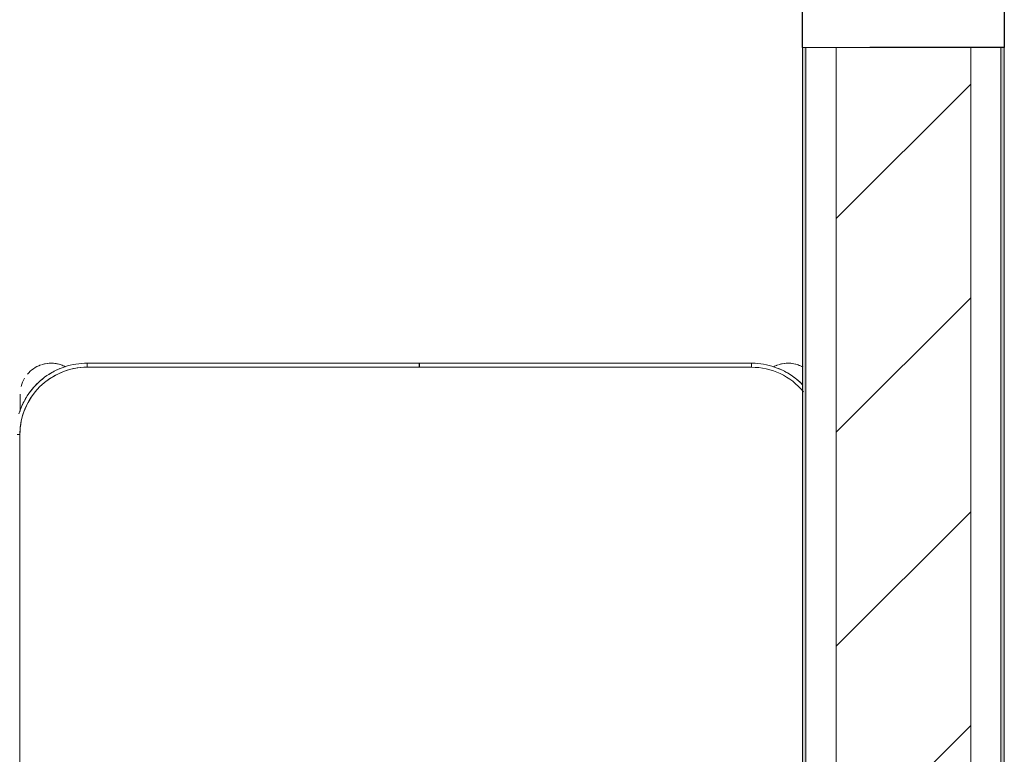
# Model space of a CAD drawing. Header units: metres. Extents: x 2.9 to 42.3, y -72.9 to -49.3.
# Tile 83 of 256: x 9.058 to 9.791, y -62.966 to -62.42. Entities that reach past the tile are written whole.
import ezdxf

# ---------------------------------------------------------------- set-up
doc = ezdxf.new("R2010")
doc.units = ezdxf.units.M
doc.linetypes.add('Traço', pattern=[0.006, 0.003, -0.003])
doc.linetypes.add('Traço_2_', pattern=[0.006, 0.003, -0.003])
for name, color, linetype, lineweight in [('A-GLAZ', 7, 'Continuous', 18), ('A-WALL', 7, 'Continuous', 18), ('A-WALL-PATT', 7, 'Continuous', 18), ('I-FURN', 7, 'Continuous', 18)]:
    doc.layers.add(name, color=color, linetype=linetype, lineweight=lineweight)
doc.layers.add('A-GLAZ-HDLN', color=7, linetype='Traço', lineweight=25, true_color=0x00007f)
pattern_1 = [(50, (21.555, -62.929), (0.546555, -0.047815), [0.05715, -0.62865]), (355, (21.555, -62.929), (-0.105728, 0.573166), [0.04572, -0.50292]), (100.451, (21.601, -62.933), (0.440828, 0.52535), [0.04857, -0.53427]), (46.184, (21.555, -62.776), (0.813237, -0.12613), [0.08573, -0.94298]), (96.636, (21.623, -62.787), (0.71221, 0.742287), [0.07286, -0.80141]), (351.184, (21.555, -62.776), (0.712217, 0.742274), [0.06858, -0.75438]), (21, (21.631, -62.814), (0.454846, -0.306795), [0.05715, -0.62865]), (326, (21.631, -62.814), (0.185405, 0.55256), [0.04572, -0.50292]), (71.451, (21.669, -62.84), (0.64025, 0.245763), [0.04857, -0.53427]), (37.5, (21.555, -62.929), (0.009261, 0.2536672), [0.02515, -0.47168, 0.02515, -0.48539, -0.50482]), (37.5, (21.555, -62.929), (0.009261, 0.2536672), [-1.007, 0.02515, -0.47968]), (7.5, (21.555, -62.929), (0.200456, 0.300546), [0.02515, -0.26594, 0.02515, -0.46025, -0.1924]), (7.5, (21.555, -62.929), (0.200456, 0.300546), [-0.77648, 0.02515, -0.16726]), (327.5, (21.385, -62.929), (0.4067682, -0.0171882), [0.02515, -0.16535, 0.02515, -0.56921, -0.78867]), (327.5, (21.385, -62.929), (0.4067682, -0.0171882), [-0.78486, 0.02515, -0.76352]), (317.5, (21.309, -62.929), (0.444383, 0.076279), [0.02515, -0.2225, 0.02515, -0.36957, -0.56007]), (317.5, (21.309, -62.929), (0.444383, 0.076279), [-0.64237, 0.02515, -0.53492])]

# ---------------------------------------------------------------- blocks, each defined once
blk = doc.blocks.new('ConjuntoParaAlunoTamanho6 - CJA06_ConjuntoParaAlunoTamanho6-V23-2PAV')
at = {"layer": 'I-FURN', "color": 253, "true_color": 0xaaaaaa}
for p, q in [((0.29912, -0.33203), (0.297, -0.33203)), ((0.29687, -0.35394), (0.29687, -0.3492)), ((0.29687, -0.36203), (0.29687, -0.34961)), ((0.29687, -0.36203), (0.29687, -0.35705)), ((-0.247, -0.38503), (-0.247, -0.38203)), ((-0.247, -0.38503), (-0.00005, -0.38503)), ((-0.247, -0.38503), (-0.00005, -0.38503)), ((-0.00005, -0.38203), (-0.00005, -0.38503)), ((0.00005, -0.38503), (0.00005, -0.38203)), ((0.00005, -0.38503), (0.247, -0.38503)), ((0.00005, -0.38503), (0.247, -0.38503)), ((0.247, -0.38503), (0.247, -0.38203))]:
    blk.add_line(p, q, dxfattribs=at)
at = {"layer": 'I-FURN', "color": 253, "true_color": 0xaaaaaa, "flags": 128}
for points in [[(0.297, -0.33203), (0.297, -0.24603), (0.297, -0.16003), (0.297, -0.07403), (0.297, 0.01197)], [(0.297, 0.01197), (0.297, -0.07403), (0.297, -0.16003), (0.297, -0.24603), (0.297, -0.33203)], [(0.247, -0.38503), (0.24912, -0.38499), (0.25124, -0.38486), (0.25334, -0.38465), (0.25544, -0.38436), (0.25753, -0.38398), (0.2596, -0.38351), (0.26165, -0.38297), (0.26367, -0.38234), (0.26567, -0.38164), (0.26764, -0.38085), (0.26957, -0.37999), (0.27147, -0.37904), (0.27333, -0.37803), (0.27515, -0.37694), (0.27693, -0.37578), (0.27865, -0.37454), (0.28033, -0.37324), (0.28195, -0.37188), (0.28351, -0.37045), (0.28502, -0.36896), (0.28647, -0.36741), (0.28785, -0.3658), (0.28917, -0.36414), (0.29042, -0.36243), (0.2916, -0.36067), (0.29271, -0.35886), (0.29374, -0.35701), (0.29471, -0.35512), (0.29559, -0.3532), (0.2964, -0.35124), (0.29713, -0.34925), (0.29777, -0.34723)], [(0.29687, -0.36203), (0.29687, -0.36201), (0.29687, -0.36197), (0.29687, -0.36191), (0.29687, -0.36181), (0.29687, -0.36169), (0.29687, -0.36154), (0.29687, -0.36137), (0.29687, -0.36117), (0.29687, -0.36094), (0.29687, -0.36069), (0.29687, -0.36041), (0.29687, -0.36011), (0.29687, -0.35978), (0.29687, -0.35943), (0.29687, -0.35906), (0.29687, -0.35866), (0.29687, -0.35825), (0.29687, -0.35781), (0.29687, -0.35735), (0.29687, -0.35687), (0.29687, -0.35638), (0.29687, -0.35586), (0.29687, -0.35533), (0.29687, -0.35478), (0.29687, -0.35421), (0.29687, -0.35363), (0.29687, -0.35304), (0.29687, -0.35244), (0.29687, -0.35182), (0.29687, -0.35119), (0.29687, -0.35055), (0.29687, -0.3499)], [(-0.285, -0.36897), (-0.28393, -0.37005), (-0.28238, -0.3715), (-0.28077, -0.37288), (-0.27911, -0.3742), (-0.2774, -0.37545), (-0.27564, -0.37663), (-0.27383, -0.37774), (-0.27198, -0.37878), (-0.27009, -0.37974), (-0.26816, -0.38062), (-0.2662, -0.38143), (-0.26421, -0.38216), (-0.2622, -0.38281), (-0.26015, -0.38338), (-0.25809, -0.38386), (-0.25601, -0.38426), (-0.25391, -0.38458), (-0.25181, -0.38482), (-0.24969, -0.38497), (-0.24757, -0.38503), (-0.247, -0.38503)], [(-0.247, -0.38203), (-0.1235, -0.38203), (0, -0.38203), (0.1235, -0.38203), (0.247, -0.38203)], [(-0.00005, -0.38203), (-0.06179, -0.38203), (-0.12353, -0.38203), (-0.18526, -0.38203), (-0.247, -0.38203)], [(0.247, -0.38203), (0.18526, -0.38203), (0.12352, -0.38203), (0.06179, -0.38203), (0.00005, -0.38203)]]:
    blk.add_lwpolyline(points, dxfattribs=at)
at = {"layer": 'I-FURN', "color": 253, "true_color": 0xaaaaaa}
for centre, radius, start, end in [((0.247, -0.33203), 0.05, 270, 360), ((0.247, -0.33203), 0.05, 270, 0), ((0.247, -0.33203), 0.053, 327.30007, 337.5), ((0.247, -0.33203), 0.053, 327.30007, 337.5), ((-0.247, -0.33203), 0.05, 219.50993, 270), ((-0.247, -0.33203), 0.05, 219.50993, 270), ((0.247, -0.33203), 0.053, 307.34574, 323.14964), ((0.247, -0.33203), 0.053, 307.34574, 323.14964), ((-0.247, -0.33203), 0.053, 225, 233.14964), ((0.27387, -0.36203), 0.023, 328.70279, 345.53679), ((-0.247, -0.33203), 0.053, 237.30007, 247.5), ((0.247, -0.33203), 0.053, 292.5, 302.69993), ((0.247, -0.33203), 0.053, 292.5, 302.69993), ((0.27387, -0.36203), 0.023, 289.64716, 320.10645), ((-0.27413, -0.36203), 0.023, 241.24826, 250.98921), ((-0.27413, -0.36203), 0.023, 241.29896, 288), ((-0.27413, -0.36203), 0.023, 255.53308, 284.46692), ((-0.27413, -0.36203), 0.023, 289.64716, 297.85925), ((0.27387, -0.36203), 0.023, 242.37001, 250.98921), ((0.27387, -0.36203), 0.023, 243.53772, 288), ((0.27387, -0.36203), 0.023, 255.53308, 284.46692)]:
    blk.add_arc(centre, radius, start, end, dxfattribs=at)
blk = doc.blocks.new('JANELA1 - Paineis _2x1_ 2 x 1_00-8467672-2PAV')
at = {"layer": 'A-GLAZ', "color": 253, "true_color": 0xaaaaaa}
for p, q in [((1, 0.075), (0.97, 0.075)), ((1, -0.075), (1, 0.075)), ((0.97, -0.075), (1, -0.075))]:
    blk.add_line(p, q, dxfattribs=at)
at = {"layer": 'A-GLAZ-HDLN', "color": 9, "linetype": 'Traço_2_', "true_color": 0xaaaad4}
for p, q in [((0.97, 0.075), (1, 0.075)), ((1, 0.075), (1, -0.075)), ((1, -0.075), (0.97, -0.075))]:
    blk.add_line(p, q, dxfattribs=at)
blk = doc.blocks.new('4 GRE - ESCOLA DE CINEMA E AUDIOVISUAL CINE REX R07_rvt-1-2PAV')
at = {"layer": 'A-WALL-PATT', "true_color": 0xd4d4d4}
h = blk.add_hatch(dxfattribs=at)
h.set_pattern_fill('FP_2', color=254, style=0, pattern_type=2)
h.set_pattern_definition([(45, (21.555, -62.929), (-0.0795495, 0.0795495), [])])
h.paths.add_polyline_path([(9.66566, -71.56654), (9.76566, -71.56654), (9.76566, -70.87194), (9.66566, -70.87194), (9.66566, -71.43485)])
h.paths.add_polyline_path([(9.76566, -69.67194), (9.76566, -69.54694), (9.66566, -69.54694), (9.66566, -69.67194)])
h.paths.add_polyline_path([(9.71566, -68.59694), (9.76566, -68.59694), (9.76566, -67.77543), (9.66566, -67.77543), (9.66566, -68.59694)])
h.paths.add_polyline_path([(9.76566, -66.82543), (9.76566, -65.50043), (9.66566, -65.50043), (9.66566, -66.82543), (9.71566, -66.82543)])
h.paths.add_polyline_path([(9.76566, -63.50043), (9.76566, -62.44043), (9.66566, -62.44043), (9.66566, -63.50043)])
h.paths.add_polyline_path([(9.66566, -60.44043), (9.76566, -60.44043), (9.76566, -59.71543), (9.66566, -59.71543), (9.66566, -59.97609)])
h.paths.add_polyline_path([(9.71566, -58.76543), (9.76566, -58.76543), (9.76566, -58.42545), (9.66566, -58.42545), (9.66566, -58.76543)])
h.paths.add_polyline_path([(9.76566, -57.47545), (9.76566, -57.19154), (9.66566, -57.19154), (9.66566, -57.47545), (9.71566, -57.47545)])
h.paths.add_polyline_path([(9.76566, -55.19154), (9.76566, -54.81654), (9.66566, -54.81654), (9.66566, -55.19154)])
h = blk.add_hatch(dxfattribs=at)
h.set_pattern_fill('FP_1', color=254, style=0, pattern_type=2)
h.set_pattern_definition(pattern_1)
h.paths.add_polyline_path([(9.64066, -71.59154), (9.64316, -71.59154), (9.64316, -70.87194), (9.64066, -70.87194), (9.64066, -71.43485)])
h.paths.add_polyline_path([(9.64066, -69.67194), (9.64316, -69.67194), (9.64316, -69.52444), (9.71566, -69.52444), (9.71566, -69.52194), (9.64066, -69.52194), (9.64066, -69.52506)])
h.paths.add_polyline_path([(9.64066, -68.62194), (9.71566, -68.62194), (9.71566, -68.61944), (9.64316, -68.61944), (9.64316, -68.38012), (9.64066, -68.38012), (9.64066, -68.38262)])
h.paths.add_polyline_path([(9.64316, -67.88512), (9.64316, -67.75293), (9.71566, -67.75293), (9.71566, -67.75043), (9.64066, -67.75043), (9.64066, -67.88512)])
h.paths.add_polyline_path([(9.64066, -66.85043), (9.71566, -66.85043), (9.71566, -66.84793), (9.64316, -66.84793), (9.64316, -65.84793), (9.64066, -65.84793), (9.64066, -66.46939)])
h.paths.add_polyline_path([(9.64066, -65.75293), (9.64316, -65.75293), (9.64316, -65.50043), (9.64066, -65.50043), (9.64066, -65.75043)])
h.paths.add_polyline_path([(9.64316, -63.50043), (9.64316, -62.44043), (9.64066, -62.44043), (9.64066, -63.50043)])
h.paths.add_polyline_path([(9.64316, -60.44043), (9.64316, -59.69293), (9.71566, -59.69293), (9.71566, -59.69043), (9.64066, -59.69043), (9.64066, -60.44043)])
h.paths.add_polyline_path([(9.64066, -58.79043), (9.71566, -58.79043), (9.71566, -58.78793), (9.64316, -58.78793), (9.64316, -58.72295), (9.64066, -58.72295), (9.64066, -58.72545)])
h.paths.add_polyline_path([(9.64066, -58.57795), (9.64316, -58.57795), (9.64316, -58.40295), (9.71566, -58.40295), (9.71566, -58.40045), (9.64066, -58.40045), (9.64066, -58.57545)])
h.paths.add_polyline_path([(9.67066, -57.50045), (9.71566, -57.50045), (9.71566, -57.49795), (9.64316, -57.49795), (9.64316, -57.19154), (9.64066, -57.19154), (9.64066, -57.50045), (9.65457, -57.50045)])
h.paths.add_polyline_path([(9.64066, -55.19154), (9.64316, -55.19154), (9.64316, -54.84154), (9.64066, -54.84154), (9.64066, -55.01062)])
h = blk.add_hatch(dxfattribs=at)
h.set_pattern_fill('FP_1', color=254, style=0, pattern_type=2)
h.set_pattern_definition(pattern_1)
h.paths.add_polyline_path([(9.79066, -71.59154), (9.79066, -70.87194), (9.78816, -70.87194), (9.78816, -71.58904), (9.64316, -71.58904), (9.64316, -71.59154), (9.78816, -71.59154)])
h.paths.add_polyline_path([(9.79066, -69.67194), (9.79066, -69.52194), (9.71566, -69.52194), (9.71566, -69.52444), (9.78816, -69.52444), (9.78816, -69.67194)])
h.paths.add_polyline_path([(9.71566, -68.62194), (9.79066, -68.62194), (9.79066, -68.38012), (9.78816, -68.38012), (9.78816, -68.61944), (9.71566, -68.61944)])
h.paths.add_polyline_path([(9.78816, -67.88512), (9.79066, -67.88512), (9.79066, -67.75043), (9.71566, -67.75043), (9.71566, -67.75293), (9.78816, -67.75293), (9.78816, -67.80625)])
h.paths.add_polyline_path([(9.71566, -66.85043), (9.79066, -66.85043), (9.79066, -65.50043), (9.78816, -65.50043), (9.78816, -66.84793), (9.71566, -66.84793)])
h.paths.add_polyline_path([(9.78816, -63.50043), (9.79066, -63.50043), (9.79066, -62.44043), (9.78816, -62.44043), (9.78816, -63.03176)])
h.paths.add_polyline_path([(9.78816, -60.44043), (9.79066, -60.44043), (9.79066, -59.69043), (9.71566, -59.69043), (9.71566, -59.69293), (9.78816, -59.69293), (9.78816, -59.97609)])
h.paths.add_polyline_path([(9.71566, -58.79043), (9.79066, -58.79043), (9.79066, -58.40045), (9.71566, -58.40045), (9.71566, -58.40295), (9.78816, -58.40295), (9.78816, -58.78793), (9.71566, -58.78793)])
h.paths.add_polyline_path([(9.79066, -57.50045), (9.79066, -57.19154), (9.78816, -57.19154), (9.78816, -57.49795), (9.71566, -57.49795), (9.71566, -57.50045)])
h.paths.add_polyline_path([(9.79066, -55.19154), (9.79066, -54.84154), (9.78816, -54.84154), (9.78816, -55.19154)])
at = {"layer": 'A-WALL', "color": 253, "true_color": 0xaaaaaa}
for p, q in [((9.64066, -62.44043), (9.64066, -63.50043)), ((9.64316, -62.44043), (9.64316, -63.50043)), ((9.66566, -62.44043), (9.66566, -63.50043)), ((9.76566, -63.50043), (9.76566, -62.44043)), ((9.78816, -63.50043), (9.78816, -62.44043)), ((9.79066, -63.50043), (9.79066, -62.44043))]:
    blk.add_line(p, q, dxfattribs=at)
at = {"layer": 'A-GLAZ', "color": 253, "lineweight": 18, "true_color": 0xaaaaaa, "rotation": 269.9999999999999}
blk.add_blockref('JANELA1 - Paineis _2x1_ 2 x 1_00-8467672-2PAV', (9.71566, -61.44043), dxfattribs=at)
at = {"layer": 'I-FURN', "color": 253, "lineweight": 18, "true_color": 0xaaaaaa, "rotation": 180}
blk.add_blockref('ConjuntoParaAlunoTamanho6 - CJA06_ConjuntoParaAlunoTamanho6-V23-2PAV', (9.35566, -63.06045), dxfattribs=at)

msp = doc.modelspace()

# ---------------------------------------------------------------- block references
at = {"lineweight": 5}
msp.add_blockref('4 GRE - ESCOLA DE CINEMA E AUDIOVISUAL CINE REX R07_rvt-1-2PAV', (0, 0), dxfattribs=at)

doc.saveas('drawing.dxf')
